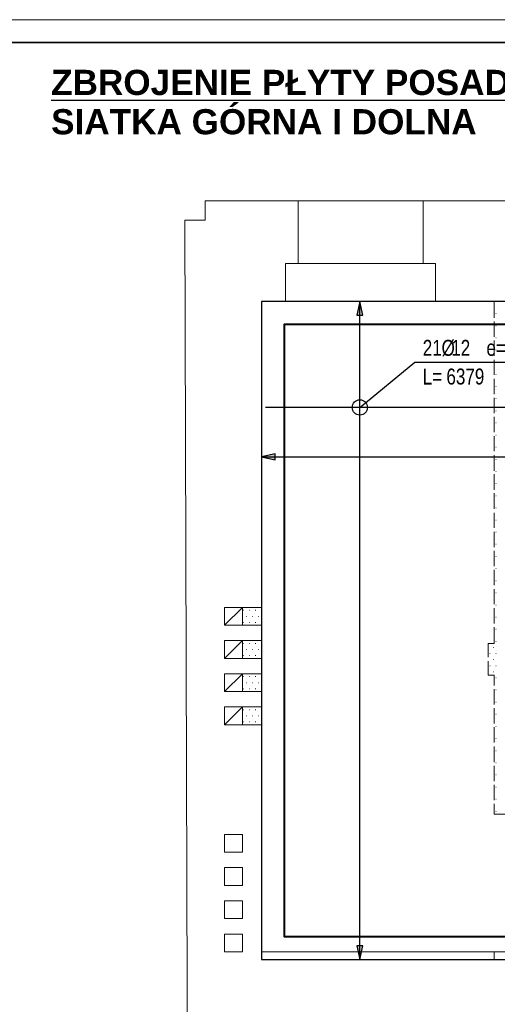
# Model space of a CAD drawing. Header units: millimetres. Extents: x -35363 to 17197, y 5744 to 29461.
# Tile 13 of 29: x -9887 to -6138, y 15842 to 23564. Entities that reach past the tile are written whole.
import ezdxf
from ezdxf.enums import TextEntityAlignment as Align

# ---------------------------------------------------------------- set-up
doc = ezdxf.new("R2010")
doc.units = ezdxf.units.MM
doc.layers.add('BZ_obpp', color=6, linetype='Continuous', plot=False)
doc.layers.add('BZ_pom', color=6, linetype='Continuous', plot=False)
for name, color, linetype in [('BZ_odn', 1, 'Continuous'), ('BZ_opi1', 7, 'Continuous'), ('BZ_opi2', 4, 'Continuous'), ('BZ_P_pow', 101, 'Continuous'), ('BZ_wym', 1, 'Continuous')]:
    doc.layers.add(name, color=color, linetype=linetype)
for name, color, linetype, lineweight in [('Tabele', 7, 'Continuous', 13), ('WB-RAMKA_TABELKA', 33, 'Continuous', 35), ('WB_ŻELBET', 4, 'Continuous', 40)]:
    doc.layers.add(name, color=color, linetype=linetype, lineweight=lineweight)
doc.layers.add('WB-KARTKA', color=251, linetype='Continuous', lineweight=13, plot=False)
doc.styles.add('Arial_01', font='txt')
doc.styles.add('BIKTBG', font='txt', dxfattribs={"width": 0.85})
doc.styles.add('BIKTS', font='bikromsw.shx', dxfattribs={"width": 0.85})
doc.styles.add('BIKWYM', font='bikromsw.shx', dxfattribs={"width": 0.8})
doc.dimstyles.new('BZ_ST_50_mm', dxfattribs={"dimscale": 5, "dimtxt": 25, "dimasz": 1.666667, "dimexe": 24, "dimexo": 0, "dimgap": 0, "dimtad": 0, "dimdec": 1, "dimrnd": 0.5, "dimdsep": 46, "dimtxsty": 'BIKWYM', "dimblk": 'WYM-ST', "dimcen": 0, "dimdle": 20, "dimclrd": 256, "dimclre": 256, "dimclrt": 7, "dimadec": 0, "dimazin": 0, "dimtfac": 0.033333, "dimtdec": 1, "dimtix": 1, "dimtmove": 2, "dimatfit": 3, "dimldrblk": 'WYM-ST', "dimfxl": 0, "dimtvp": 0.8, "dimtolj": 1, "dimtzin": 0, "dimarcsym": 0})

# ---------------------------------------------------------------- blocks, each defined once
blk = doc.blocks.new('Format A1 - wpiecie poziome')
at = {"layer": 'WB-KARTKA', "linetype": 'Continuous'}
blk.add_lwpolyline([(-841, 0), (-841, 594), (0, 594), (0, 0)], close=True, dxfattribs=at)
at = {"layer": 'WB-RAMKA_TABELKA', "linetype": 'Continuous'}
blk.add_lwpolyline([(-816, 6), (-816, 297), (-835, 297), (-835, 588), (-6, 588), (-6, 6), (-816, 6)], dxfattribs=at)
blk = doc.blocks.new('WYM-ST')
blk.add_hatch(color=256).paths.add_polyline_path([(0, 0), (-13, 2.88), (-13, -2.88)])
blk.add_lwpolyline([(0, 0), (-13, 2.88), (-13, -2.88), (0, 0)])
blk = doc.blocks.new('*D65')
at = {"layer": 'BZ_odn', "lineweight": -2}
blk.add_line((-7981.4, 20135.8), (-1558.8, 20135.8), dxfattribs=at)
at = {"layer": 'Defpoints', "color": 0}
for p in [(-7989.8, 20135.8), (-1550.4, 20135.8), (-1550.4, 20135.8)]:
    blk.add_point(p, dxfattribs=at)
at = {"layer": 'BZ_odn', "linetype": 'ByBlock', "lineweight": -2, "xscale": 8.333333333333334, "yscale": 8.333333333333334, "zscale": 8.333333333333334, "rotation": 180}
blk.add_blockref('WYM-ST', (-7989.8, 20135.8), dxfattribs=at)
at = {"layer": 'BZ_odn', "linetype": 'ByBlock', "lineweight": -2, "xscale": 8.333333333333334, "yscale": 8.333333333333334, "zscale": 8.333333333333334}
blk.add_blockref('WYM-ST', (-1550.4, 20135.8), dxfattribs=at)
blk = doc.blocks.new('*D66')
at = {"layer": 'BZ_odn', "lineweight": -2}
blk.add_line((-7216.9, 16201.2), (-7216.9, 21344.9), dxfattribs=at)
at = {"layer": 'Defpoints', "color": 0}
for p in [(-7216.9, 21353.3), (-7216.9, 21353.3), (-7216.9, 16192.9)]:
    blk.add_point(p, dxfattribs=at)
at = {"layer": 'BZ_odn', "linetype": 'ByBlock', "lineweight": -2, "xscale": 8.333333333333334, "yscale": 8.333333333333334, "zscale": 8.333333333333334}
for p, rotation in [((-7216.9, 21353.3), 90), ((-7216.9, 16192.9), 270)]:
    blk.add_blockref('WYM-ST', p, dxfattribs=dict(at, rotation=rotation))
blk = doc.blocks.new('bik_BlkOpPretPow', base_point=(-23.7, 3382.3))
at = {"layer": 'BZ_opi1', "style": 'BIKTS', "width": 0.8}
for tag, p in [('SZTUK', (425.3, 3432.3)), ('PRZEDR_FI', (1030, 3432.3)), ('PRZEKROJ', (1106.2, 3432.3)), ('PRZEDR_E', (1382.4, 3432.3)), ('ROZSTAW', (1572.9, 3432.3)), ('PRZEDR_U', (1844.3, 3432.3)), ('SYMBOL', (1939.6, 3432.3)), ('PRZEDR_L', (38.8, 3207.3)), ('DLUGOSC', (224.5, 3207.3)), ('DLUGOSC_SRD', (586.4, 3207.3)), ('UWAGA', (38.8, 3019.8))]:
    blk.add_attdef(tag, p, '', height=125, dxfattribs=at)
at = {"layer": 'BZ_opi1', "style": 'BIKTS', "width": 0.8, "flags": 3}
for tag in ['GATUNEK', 'PRZEDR_SZT']:
    blk.add_attdef(tag, (2162.8, 2119.8), '', height=125, dxfattribs=at)
at = {"layer": 'BZ_opi2', "style": 'BIKTBG', "width": 0.8}
for tag, p in [('PRZEDR_NR', (38.8, 3432.3)), ('NUMER', (235.8, 3432.3))]:
    blk.add_attdef(tag, p, '', height=175, dxfattribs=at)
at = {"layer": 'BZ_pom', "width": 0.8}
for tag, p, height, style in [('POZYCJA', (2162.8, 3432.3), 175, 'BIKTBG'), ('METODA_L', (2162.8, 3207.3), 125, 'BIKTS')]:
    blk.add_attdef(tag, p, '', height=height, dxfattribs=dict(at, style=style))
at = {"layer": 'BZ_wym', "style": 'BIKTS', "width": 0.8, "flags": 3}
for tag, p in [('TYP_PRETA', (2162.8, 3244.8)), ('ID', (2162.8, 3057.3)), ('ID_C', (2162.8, 2869.8)), ('EURO_KOD', (2162.8, 2682.3)), ('HAK_1', (2162.8, 2494.8)), ('HAK_2', (2162.8, 2307.3)), ('b_atr_0', (2162.8, 2119.8))]:
    blk.add_attdef(tag, p, '', height=125, dxfattribs=at)

msp = doc.modelspace()

# ---------------------------------------------------------------- linework, layer by layer
at = {"color": 7, "linetype": 'Continuous', "lineweight": 9}
for p, q in [((-6720.3, 22143.52), (-7700.96, 22143.52)), ((-7700.96, 22143.52), (-7700.96, 21651.61)), ((-5641.26, 22143.52), (-6720.3, 22143.52)), ((-6720.3, 22143.52), (-6720.3, 21651.61)), ((-6720.3, 21651.61), (-7700.96, 21651.61)), ((-7989.76, 16192.91), (-7989.76, 21353.27)), ((-7799.34, 21353.27), (-6621.91, 21353.27)), ((-6621.91, 21353.27), (-6161.73, 21353.27)), ((-6161.73, 21353.27), (-6069.7, 21353.27)), ((-6149.04, 21258.06), (-6145.87, 21258.06)), ((-6149.04, 21162.85), (-6145.87, 21162.85)), ((-6149.04, 21067.64), (-6145.87, 21067.64)), ((-6149.04, 20972.43), (-6145.87, 20972.43)), ((-6149.04, 20877.22), (-6145.87, 20877.22)), ((-6149.04, 20782.01), (-6145.87, 20782.01)), ((-6149.04, 20686.8), (-6145.87, 20686.8)), ((-6149.04, 20591.59), (-6145.87, 20591.59)), ((-6149.04, 20496.38), (-6145.87, 20496.38)), ((-6149.04, 20401.17), (-6145.87, 20401.17)), ((-6149.04, 20305.97), (-6145.87, 20305.97)), ((-6149.04, 20210.76), (-6145.87, 20210.76)), ((-6149.04, 20115.55), (-6145.87, 20115.55)), ((-6149.04, 20020.34), (-6145.87, 20020.34)), ((-6149.04, 19925.13), (-6145.87, 19925.13)), ((-6149.04, 19829.92), (-6145.87, 19829.92)), ((-6149.04, 19734.71), (-6145.87, 19734.71)), ((-6149.04, 19639.5), (-6145.87, 19639.5)), ((-6149.04, 19544.29), (-6145.87, 19544.29)), ((-6149.04, 19449.08), (-6145.87, 19449.08)), ((-6149.04, 19353.87), (-6145.87, 19353.87)), ((-6149.04, 19258.66), (-6145.87, 19258.66)), ((-6149.04, 19163.45), (-6145.87, 19163.45)), ((-6149.04, 19068.24), (-6145.87, 19068.24)), ((-8132.57, 18931.77), (-8129.4, 18931.77)), ((-8084.97, 18931.77), (-8081.79, 18931.77)), ((-8037.36, 18931.77), (-8034.19, 18931.77)), ((-6149.04, 18973.03), (-6145.87, 18973.03)), ((-8107.18, 18884.17), (-8104.01, 18884.17)), ((-8059.58, 18884.17), (-8056.41, 18884.17)), ((-8011.97, 18884.17), (-8008.8, 18884.17)), ((-6149.04, 18877.82), (-6145.87, 18877.82)), ((-8138.92, 18814.35), (-7989.76, 18814.35)), ((-8132.57, 18836.56), (-8129.4, 18836.56)), ((-8084.97, 18836.56), (-8081.79, 18836.56)), ((-8037.36, 18836.56), (-8034.19, 18836.56)), ((-6149.04, 18782.61), (-6145.87, 18782.61)), ((-8138.92, 18554.11), (-8138.92, 18693.75)), ((-6149.04, 18687.4), (-6145.87, 18687.4)), ((-8132.57, 18671.53), (-8129.4, 18671.53)), ((-8107.18, 18623.93), (-8104.01, 18623.93)), ((-8084.97, 18671.53), (-8081.79, 18671.53)), ((-8059.58, 18623.93), (-8056.41, 18623.93)), ((-8037.36, 18671.53), (-8034.19, 18671.53)), ((-8011.97, 18623.93), (-8008.8, 18623.93)), ((-6171.26, 18639.8), (-6168.08, 18639.8)), ((-8138.92, 18554.11), (-7989.76, 18554.11)), ((-8132.57, 18576.32), (-8129.4, 18576.32)), ((-8084.97, 18576.32), (-8081.79, 18576.32)), ((-8037.36, 18576.32), (-8034.19, 18576.32)), ((-6196.64, 18592.19), (-6193.47, 18592.19)), ((-6171.26, 18544.59), (-6168.08, 18544.59)), ((-6149.04, 18592.19), (-6145.87, 18592.19)), ((-6196.64, 18496.98), (-6193.47, 18496.98)), ((-6149.04, 18496.98), (-6145.87, 18496.98)), ((-8138.92, 18293.87), (-8138.92, 18433.51)), ((-8132.57, 18411.29), (-8129.4, 18411.29)), ((-8084.97, 18411.29), (-8081.79, 18411.29)), ((-8037.36, 18411.29), (-8034.19, 18411.29)), ((-6171.26, 18449.38), (-6168.08, 18449.38)), ((-6149.04, 18401.77), (-6145.87, 18401.77)), ((-8132.57, 18316.08), (-8129.4, 18316.08)), ((-8107.18, 18363.69), (-8104.01, 18363.69)), ((-8084.97, 18316.08), (-8081.79, 18316.08)), ((-8059.58, 18363.69), (-8056.41, 18363.69)), ((-8037.36, 18316.08), (-8034.19, 18316.08)), ((-8011.97, 18363.69), (-8008.8, 18363.69)), ((-6149.04, 18306.56), (-6145.87, 18306.56)), ((-8138.92, 18293.87), (-7989.76, 18293.87)), ((-8132.57, 18151.05), (-8129.4, 18151.05)), ((-8084.97, 18151.05), (-8081.79, 18151.05)), ((-8037.36, 18151.05), (-8034.19, 18151.05)), ((-6149.04, 18211.35), (-6145.87, 18211.35)), ((-8107.18, 18103.45), (-8104.01, 18103.45)), ((-8059.58, 18103.45), (-8056.41, 18103.45)), ((-8011.97, 18103.45), (-8008.8, 18103.45)), ((-6149.04, 18116.14), (-6145.87, 18116.14)), ((-8138.92, 18033.63), (-7989.76, 18033.63)), ((-8132.57, 18055.85), (-8129.4, 18055.85)), ((-8084.97, 18055.85), (-8081.79, 18055.85)), ((-8037.36, 18055.85), (-8034.19, 18055.85)), ((-6149.04, 18020.94), (-6145.87, 18020.94)), ((-6149.04, 17925.73), (-6145.87, 17925.73)), ((-6149.04, 17830.52), (-6145.87, 17830.52)), ((-6149.04, 17735.31), (-6145.87, 17735.31)), ((-6149.04, 17640.1), (-6145.87, 17640.1)), ((-6149.04, 17544.89), (-6145.87, 17544.89)), ((-6149.04, 17449.68), (-6145.87, 17449.68)), ((-6149.04, 17354.47), (-6145.87, 17354.47)), ((-6161.73, 16253.21), (-7989.76, 16253.21)), ((-6161.73, 16192.91), (-7989.76, 16192.91)), ((-7989.76, 16192.91), (-7869.16, 16192.91))]:
    msp.add_line(p, q, dxfattribs=at)
at = {"color": 7, "linetype": 'Continuous', "lineweight": 5}
for p, q in [((-6161.73, 21226.32), (-6161.73, 21353.27)), ((-6161.73, 21077.16), (-6161.73, 21197.76)), ((-6161.73, 20928), (-6161.73, 21048.6)), ((-6161.73, 20778.84), (-6161.73, 20896.26)), ((-6161.73, 20626.5), (-6161.73, 20747.1)), ((-6161.73, 20477.34), (-6161.73, 20597.94)), ((-6161.73, 20328.18), (-6161.73, 20448.78)), ((-6161.73, 20179.02), (-6161.73, 20296.44)), ((-6161.73, 20026.68), (-6161.73, 20147.28)), ((-6161.73, 19877.52), (-6161.73, 19998.12)), ((-6161.73, 19728.36), (-6161.73, 19848.96)), ((-6161.73, 19579.2), (-6161.73, 19696.62)), ((-6161.73, 19426.86), (-6161.73, 19547.46)), ((-6161.73, 19277.7), (-6161.73, 19398.3)), ((-6161.73, 19128.54), (-6161.73, 19249.14)), ((-6161.73, 18979.38), (-6161.73, 19096.8)), ((-6161.73, 18827.04), (-6161.73, 18947.64)), ((-6161.73, 18423.99), (-6161.73, 18341.47)), ((-6161.73, 18312.91), (-6161.73, 18192.31)), ((-6161.73, 18163.75), (-6161.73, 18043.15)), ((-6161.73, 18014.59), (-6161.73, 17893.99)), ((-6161.73, 17862.25), (-6161.73, 17741.65)), ((-6161.73, 17713.09), (-6161.73, 17592.49)), ((-6161.73, 17563.93), (-6161.73, 17443.33)), ((-6161.73, 17414.77), (-6161.73, 17332.25))]:
    msp.add_line(p, q, dxfattribs=at)
at = {"color": 7, "linetype": 'Continuous', "lineweight": 9}
for points in [[(-7700.96, 22143.52), (-8430.9, 22143.52), (-8430.9, 21991.19), (-8589.58, 21991.19), (-8570.54, 15085.31)], [(-7989.76, 21353.27), (-7799.34, 21353.27), (-7799.34, 21651.61), (-7700.96, 21651.61)], [(-6621.91, 21353.27), (-6621.91, 21651.61), (-6720.3, 21651.61)], [(-8278.56, 18814.35), (-8138.92, 18953.99), (-7989.76, 18953.99)], [(-8138.92, 18693.75), (-8278.56, 18693.75), (-8278.56, 18554.11), (-8138.92, 18554.11)], [(-8278.56, 18554.11), (-8138.92, 18693.75), (-7989.76, 18693.75)], [(-8138.92, 18433.51), (-8278.56, 18433.51), (-8278.56, 18293.87), (-8138.92, 18293.87)], [(-8278.56, 18293.87), (-8138.92, 18433.51), (-7989.76, 18433.51)], [(-8278.56, 18033.63), (-8138.92, 18173.27), (-7989.76, 18173.27)], [(-6161.73, 16192.91), (-6161.73, 16253.21), (-6041.14, 16253.21)]]:
    msp.add_lwpolyline(points, dxfattribs=at)
for points in [[(-8278.56, 18953.99), (-8278.56, 18814.35), (-8138.92, 18814.35), (-8138.92, 18953.99)], [(-8278.56, 18173.27), (-8278.56, 18033.63), (-8138.92, 18033.63), (-8138.92, 18173.27)], [(-8278.56, 17173.57), (-8278.56, 17033.93), (-8138.92, 17033.93), (-8138.92, 17173.57)], [(-8278.56, 16913.33), (-8278.56, 16773.69), (-8138.92, 16773.69), (-8138.92, 16913.33)], [(-8278.56, 16653.09), (-8278.56, 16513.45), (-8138.92, 16513.45), (-8138.92, 16653.09)], [(-8278.56, 16392.85), (-8278.56, 16253.21), (-8138.92, 16253.21), (-8138.92, 16392.85)]]:
    msp.add_lwpolyline(points, close=True, dxfattribs=at)
at = {"color": 7, "linetype": 'Continuous', "lineweight": 5}
for points in [[(-6209.34, 18563.63), (-6209.34, 18671.53), (-6161.73, 18671.53), (-6161.73, 18798.48)], [(-6161.73, 18423.99), (-6209.34, 18423.99), (-6209.34, 18531.89)], [(-6161.73, 17332.25), (-6041.14, 17332.25), (-6041.14, 17414.77), (-5955.45, 17414.77)]]:
    msp.add_lwpolyline(points, dxfattribs=at)
at = {"layer": 'BZ_obpp'}
msp.add_lwpolyline([(-4762.15, 16192.91), (-1550.42, 16192.91), (-1550.42, 21353.27), (-7989.76, 21353.27), (-7989.76, 16192.91), (-5660.3, 16192.91)], close=True, dxfattribs=at)
at = {"layer": 'BZ_odn'}
msp.add_circle((-7216.9, 20522.91), 60, dxfattribs=at)
at = {"layer": 'BZ_P_pow', "const_width": 12}
msp.add_lwpolyline([(-1580.42, 20522.91), (-7959.76, 20522.91)], dxfattribs=at)
at = {"layer": 'WB_ŻELBET'}
msp.add_lwpolyline([(-4762.15, 16372.91), (-1730.42, 16372.91), (-1730.42, 21173.27), (-7809.76, 21173.27), (-7809.76, 16372.91), (-5660.3, 16372.91)], dxfattribs=at)

# ---------------------------------------------------------------- block references
ref = msp.add_blockref('bik_BlkOpPretPow', (-6785.69, 20877.42))
ref.add_attrib('NUMER', '2', dxfattribs={"layer": 'BZ_opi2', "height": 175, "style": 'BIKTBG', "width": 0.8}).set_placement((-5232.83, 20877.42), align=Align.MIDDLE_CENTER)
ref.add_attrib('POZYCJA', '1', (-5442.83, 21127.42), dxfattribs={"layer": 'BZ_pom', "height": 125, "style": 'BIKTS', "width": 0.8})
ref.add_attrib('SZTUK', '21', (-6723.19, 20927.42), dxfattribs={"layer": 'BZ_opi1', "height": 125, "style": 'BIKTS', "width": 0.8})
ref.add_attrib('PRZEKROJ', '12', (-6499.38, 20927.42), dxfattribs={"layer": 'BZ_opi1', "height": 125, "style": 'BIKTS', "width": 0.8})
ref.add_attrib('DLUGOSC', '6379', (-6537.47, 20702.42), dxfattribs={"layer": 'BZ_opi1', "height": 125, "style": 'BIKTS', "width": 0.8})
ref.add_attrib('METODA_L', 'B', (-4957.11, 20877.42), dxfattribs={"layer": 'BZ_pom', "height": 125, "style": 'BIKTS', "width": 0.8})
ref.add_attrib('PRZEDR_FI', '%%c', (-6575.57, 20927.42), dxfattribs={"layer": 'BZ_opi1', "height": 125, "style": 'BIKTS', "width": 0.8})
ref.add_attrib('PRZEDR_L', 'L=', (-6723.19, 20702.42), dxfattribs={"layer": 'BZ_opi1', "height": 125, "style": 'BIKTS', "width": 0.8})
ref.add_attrib('PRZEDR_E', 'e=', (-6223.19, 20927.42), dxfattribs={"layer": 'BZ_opi1', "height": 125, "style": 'BIKTS', "width": 0.8})
ref.add_attrib('ROZSTAW', '250', (-6032.71, 20927.42), dxfattribs={"layer": 'BZ_opi1', "height": 125, "style": 'BIKTS', "width": 0.8})
ref.add_attrib('PRZEDR_U', '/', (-5761.28, 20927.42), dxfattribs={"layer": 'BZ_opi1', "height": 125, "style": 'BIKTS', "width": 0.8})
ref.add_attrib('SYMBOL', 'G', (-5666.04, 20927.42), dxfattribs={"layer": 'BZ_opi1', "height": 125, "style": 'BIKTS', "width": 0.8})
at = {"layer": 'WB-RAMKA_TABELKA', "linetype": 'Continuous', "xscale": 30, "yscale": 30, "zscale": 30}
msp.add_blockref('Format A1 - wpiecie poziome', (15096.83, 5743.53), dxfattribs=at)

# ---------------------------------------------------------------- texts
at = {"layer": 'Tabele', "color": 1, "lineweight": -3, "char_height": 197.4075, "width": 6369.5089, "attachment_point": 1, "style": 'Arial_01'}
for s, insert in [('{\\L\\fArial|b1|i0|c238|p34;ZBROJENIE PŁYTY POSADZKI}', (-9639.95, 23170.38)), ('{\\fArial|b1|i0|c238|p34;SIATKA GÓRNA I DOLNA}', (-9639.95, 22861.95))]:
    msp.add_mtext(s, dxfattribs=dict(at, insert=insert))

# ---------------------------------------------------------------- dimensions: what is measured, and where the dimension line sits
at = {"layer": 'BZ_odn'}
dim = msp.add_aligned_dim(p1=(-7216.9, 16192.91), p2=(-7216.9, 21353.27), distance=0, text=' ', dimstyle='BZ_ST_50_mm', override={"dimexe": 0, "dimdle": 0, "dimse1": 1, "dimse2": 1}, dxfattribs=at)
dim.commit()
dim.dimension.update_dxf_attribs({"geometry": '*D66', "text_midpoint": (-7216.9, 18773.09)})
at = {"layer": 'BZ_odn', "color": 2}
dim = msp.add_aligned_dim(p1=(-7989.76, 20135.76), p2=(-1550.42, 20135.76), distance=0, text=' ', dimstyle='BZ_ST_50_mm', override={"dimexe": 0, "dimdle": 0, "dimse1": 1, "dimse2": 1}, dxfattribs=at)
dim.commit()
dim.dimension.update_dxf_attribs({"geometry": '*D65', "text_midpoint": (-4770.09, 20135.76)})

# ---------------------------------------------------------------- leaders
at = {"layer": 'BZ_odn', "has_arrowhead": 0}
msp.add_leader([(-7216.9, 20522.91), (-6785.69, 20877.42), (-5442.83, 20877.42)], dimstyle='BZ_ST_50_mm', dxfattribs=at)

doc.saveas('drawing.dxf')
